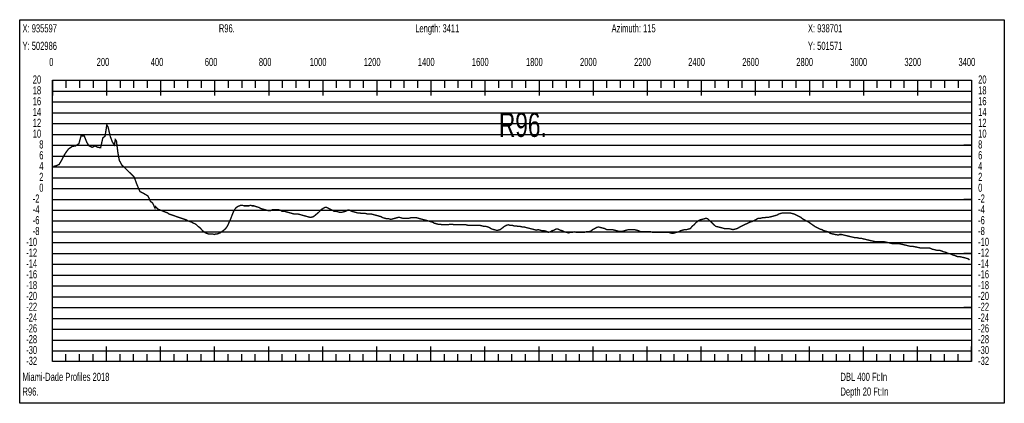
# Model space of a CAD drawing. Header units: inches. Extents: x 471865 to 538526, y 1054316 to 1102451.
# Tile 87 of 131: x 516748 to 520390, y 1061180 to 1062598. Entities that reach past the tile are written whole.
import ezdxf

# ---------------------------------------------------------------- set-up
doc = ezdxf.new("R2010")
doc.units = ezdxf.units.IN
doc.header["$MEASUREMENT"] = 0
for name, color, linetype in [('LABELS', 7, 'Continuous'), ('X_Gr1', 7, 'Continuous'), ('XSECTION', 7, 'Continuous')]:
    doc.layers.add(name, color=color, linetype=linetype)
doc.styles.get("Standard").update_dxf_attribs({"font": 'arial.ttf'})

msp = doc.modelspace()

# ---------------------------------------------------------------- linework, layer by layer
at = {"layer": 'X_Gr1', "color": 6, "linetype": 'Continuous', "lineweight": 18, "true_color": 0xff00ff, "transparency": 33554687, "const_width": 5}
msp.add_lwpolyline([(516872.4, 1062055.1), (516872.4, 1062055.1), (516884, 1062058.2), (516893.5, 1062062.4), (516903.7, 1062079.3), (516915, 1062101.4), (516928, 1062119.3), (516942, 1062129), (516955, 1062131.1), (516966.9, 1062139.7), (516974.7, 1062167.6), (516986.5, 1062167.9), (516995.9, 1062144.4), (517003.9, 1062131.9), (517015.8, 1062125.6), (517026.1, 1062130.9), (517036.3, 1062126), (517047.1, 1062124.4), (517055.4, 1062160.9), (517063.6, 1062166.8), (517070.1, 1062208.7), (517074.6, 1062201.1), (517083, 1062165.6), (517090.5, 1062146.1), (517098.1, 1062134.4), (517101.6, 1062154.5), (517105.6, 1062150), (517111.2, 1062105), (517116.4, 1062077.6), (517125.3, 1062060.6), (517137.3, 1062049.6), (517148.3, 1062038.3), (517160.5, 1062026.7), (517171.4, 1062015.5), (517182, 1061986.9), (517192.6, 1061962.5), (517209.7, 1061953.4), (517222.1, 1061946.2), (517231.6, 1061925.6), (517239.4, 1061920.4), (517248.2, 1061901), (517250.1, 1061906.9), (517252.8, 1061904.1), (517255.3, 1061901.5), (517259.5, 1061897.5), (517264, 1061895.5), (517269, 1061893.5), (517273.9, 1061891.5), (517278.8, 1061889.5), (517283.8, 1061887.5), (517289, 1061885.5), (517294.4, 1061883.5), (517299.9, 1061879.5), (517305.7, 1061877.5), (517311.6, 1061875.5), (517317.3, 1061873.5), (517323, 1061871.5), (517328.5, 1061869.5), (517334.1, 1061867.5), (517339.9, 1061865.5), (517345.9, 1061863.5), (517352.1, 1061861.5), (517358.3, 1061859.5), (517364.5, 1061857.5), (517370.8, 1061853.5), (517377.1, 1061851.5), (517383.7, 1061849.5), (517389.9, 1061845.5), (517395.9, 1061843.5), (517401.8, 1061839.5), (517407.7, 1061833.5), (517413.5, 1061829.5), (517419.1, 1061823.5), (517424.6, 1061817.5), (517430.1, 1061813.5), (517435.4, 1061809.5), (517440.7, 1061807.5), (517446.1, 1061805.5), (517451.4, 1061805.5), (517456.8, 1061805.5), (517462.1, 1061805.5), (517467.6, 1061803.5), (517473, 1061805.5), (517478.4, 1061805.5), (517483.8, 1061807.5), (517489.1, 1061809.5), (517494.6, 1061813.5), (517500.1, 1061817.5), (517505.5, 1061821.5), (517511.2, 1061827.5), (517516.7, 1061835.5), (517522.1, 1061847.5), (517527.5, 1061859.5), (517532.9, 1061873.5), (517538.4, 1061887.5), (517544, 1061897.5), (517549.6, 1061903.5), (517555.1, 1061907.5), (517560.5, 1061909.5), (517566.1, 1061911.5), (517571.7, 1061911.5), (517577.6, 1061909.5), (517583.6, 1061909.5), (517589.4, 1061909.5), (517595.4, 1061909.5), (517601.5, 1061911.5), (517607.6, 1061909.5), (517613.8, 1061909.5), (517626.2, 1061905.5), (517632.9, 1061903.5), (517640, 1061899.5), (517647, 1061897.5), (517661.5, 1061893.5), (517668.5, 1061891.5), (517675.8, 1061891.5), (517682.7, 1061895.5), (517689.7, 1061895.5), (517696.7, 1061895.5), (517703.8, 1061895.5), (517711.2, 1061893.5), (517718.5, 1061889.5), (517725.9, 1061889.5), (517733.3, 1061887.5), (517740.6, 1061885.5), (517747.8, 1061883.5), (517754.9, 1061881.5), (517762.1, 1061879.5), (517769.3, 1061879.5), (517776.5, 1061879.5), (517783.9, 1061877.5), (517791, 1061875.5), (517798.1, 1061873.5), (517805.4, 1061871.5), (517812.6, 1061869.5), (517819.9, 1061867.5), (517827.1, 1061867.5), (517834.4, 1061869.5), (517841.9, 1061875.5), (517849.1, 1061881.5), (517856, 1061887.5), (517862.8, 1061895.5), (517869.6, 1061899.5), (517876.5, 1061903.5), (517883.4, 1061903.5), (517903.9, 1061893.5), (517910.7, 1061889.5), (517917.6, 1061889.5), (517924.6, 1061887.5), (517931.8, 1061885.5), (517939.1, 1061885.5), (517946.5, 1061887.5), (517953.7, 1061889.5), (517961, 1061893.5), (517968.1, 1061893.5), (517975.4, 1061889.5), (517982.6, 1061887.5), (517989.8, 1061885.5), (517997.3, 1061883.5), (518004.7, 1061883.5), (518012, 1061881.5), (518019.3, 1061881.5), (518026.4, 1061881.5), (518033.5, 1061879.5), (518040.5, 1061879.5), (518047.6, 1061879.5), (518055, 1061877.5), (518062.5, 1061875.5), (518070, 1061873.5), (518077.3, 1061871.5), (518084.4, 1061869.5), (518091.8, 1061865.5), (518099.2, 1061863.5), (518106.7, 1061861.5), (518113.9, 1061861.5), (518121.2, 1061859.5), (518128.6, 1061861.5), (518136.1, 1061863.5), (518143.5, 1061865.5), (518150.7, 1061867.5), (518157.6, 1061865.5), (518164.9, 1061863.5), (518172.4, 1061863.5), (518180.2, 1061863.5), (518187.7, 1061863.5), (518194.8, 1061865.5), (518201.8, 1061865.5), (518208.8, 1061865.5), (518215.9, 1061865.5), (518222.8, 1061863.5), (518229.9, 1061861.5), (518237.6, 1061859.5), (518245.3, 1061857.5), (518252.8, 1061855.5), (518259.7, 1061853.5), (518266.8, 1061851.5), (518274.1, 1061849.5), (518281.2, 1061845.5), (518288.2, 1061843.5), (518295.4, 1061841.5), (518302.9, 1061841.5), (518310.6, 1061839.5), (518318, 1061839.5), (518325.4, 1061839.5), (518332.4, 1061839.5), (518339.6, 1061841.5), (518347.3, 1061841.5), (518355.4, 1061839.5), (518363, 1061839.5), (518369.9, 1061839.5), (518376.7, 1061839.5), (518383.6, 1061839.5), (518390.8, 1061839.5), (518398.7, 1061839.5), (518406.6, 1061837.5), (518414.1, 1061837.5), (518421.4, 1061837.5), (518428.5, 1061837.5), (518435.7, 1061837.5), (518442.8, 1061837.5), (518450.1, 1061837.5), (518457.5, 1061835.5), (518465, 1061833.5), (518472.5, 1061833.5), (518480.2, 1061831.5), (518487.8, 1061827.5), (518495.4, 1061823.5), (518502.7, 1061821.5), (518510, 1061819.5), (518517.4, 1061819.5), (518525.3, 1061821.5), (518533.2, 1061827.5), (518540.8, 1061833.5), (518548.1, 1061837.5), (518555, 1061839.5), (518561.9, 1061837.5), (518569.1, 1061837.5), (518576.4, 1061835.5), (518583.8, 1061835.5), (518591.3, 1061833.5), (518599, 1061833.5), (518606.6, 1061831.5), (518613.4, 1061831.5), (518620.4, 1061829.5), (518628.3, 1061827.5), (518636.4, 1061825.5), (518644.4, 1061823.5), (518651.8, 1061821.5), (518658.9, 1061819.5), (518665.8, 1061821.5), (518673.1, 1061819.5), (518680.6, 1061817.5), (518688.3, 1061817.5), (518696, 1061815.5), (518703.3, 1061811.5), (518710.5, 1061813.5), (518717.4, 1061817.5), (518724.4, 1061819.5), (518731.8, 1061823.5), (518739.5, 1061823.5), (518747.5, 1061819.5), (518755.4, 1061817.5), (518763.2, 1061813.5), (518770.8, 1061811.5), (518777.9, 1061809.5), (518784.8, 1061811.5), (518792.2, 1061811.5), (518800.2, 1061813.5), (518808, 1061811.5), (518815.3, 1061811.5), (518822.3, 1061811.5), (518829.5, 1061811.5), (518836.8, 1061811.5), (518844.1, 1061813.5), (518851.6, 1061813.5), (518859.5, 1061815.5), (518867.4, 1061821.5), (518875.1, 1061825.5), (518882.2, 1061829.5), (518889, 1061831.5), (518896.4, 1061829.5), (518904.3, 1061827.5), (518912.2, 1061825.5), (518919.3, 1061821.5), (518926.1, 1061821.5), (518933.4, 1061821.5), (518940.9, 1061821.5), (518948.5, 1061819.5), (518956.2, 1061817.5), (518963.6, 1061815.5), (518970.6, 1061815.5), (518977.8, 1061815.5), (518985.1, 1061817.5), (518992.4, 1061819.5), (518999.5, 1061821.5), (519006.7, 1061821.5), (519014.3, 1061821.5), (519022.1, 1061821.5), (519029.8, 1061819.5), (519037.6, 1061817.5), (519044.8, 1061813.5), (519051.4, 1061813.5), (519058.3, 1061813.5), (519065.9, 1061813.5), (519073.8, 1061813.5), (519081.8, 1061813.5), (519089.4, 1061811.5), (519096.5, 1061811.5), (519103.9, 1061811.5), (519111.5, 1061811.5), (519119.1, 1061811.5), (519126.5, 1061811.5), (519133.7, 1061811.5), (519140.6, 1061811.5), (519147.8, 1061811.5), (519155.2, 1061809.5), (519162.8, 1061807.5), (519170.3, 1061809.5), (519177.9, 1061811.5), (519185.2, 1061813.5), (519192.5, 1061817.5), (519199.6, 1061819.5), (519206.9, 1061821.5), (519214.6, 1061821.5), (519221.9, 1061823.5), (519228.7, 1061825.5), (519235.3, 1061833.5), (519242.3, 1061839.5), (519249.7, 1061847.5), (519257.1, 1061853.5), (519264.6, 1061857.5), (519272.3, 1061859.5), (519279.8, 1061861.5), (519286.9, 1061863.5), (519293.2, 1061861.5), (519313.8, 1061841.5), (519323, 1061833.5), (519332.1, 1061831.5), (519340.4, 1061829.5), (519347.7, 1061827.5), (519354.5, 1061825.5), (519361.7, 1061825.5), (519369.7, 1061825.5), (519378.4, 1061823.5), (519386.9, 1061821.5), (519394.6, 1061823.5), (519401.9, 1061825.5), (519408.9, 1061829.5), (519416.2, 1061833.5), (519424.3, 1061837.5), (519432.8, 1061841.5), (519441.4, 1061845.5), (519449.6, 1061849.5), (519457.6, 1061851.5), (519465.4, 1061855.5), (519472.8, 1061859.5), (519480.2, 1061863.5), (519487.9, 1061863.5), (519495.6, 1061865.5), (519503, 1061865.5), (519510.8, 1061867.5), (519519.3, 1061867.5), (519527.7, 1061869.5), (519535.7, 1061871.5), (519543.1, 1061873.5), (519549.9, 1061875.5), (519556.5, 1061879.5), (519563.2, 1061881.5), (519571, 1061883.5), (519579.1, 1061883.5), (519587.3, 1061883.5), (519595.7, 1061883.5), (519603.9, 1061881.5), (519612.4, 1061879.5), (519620.8, 1061875.5), (519629, 1061871.5), (519636.8, 1061867.5), (519644, 1061861.5), (519651.1, 1061857.5), (519658.5, 1061853.5), (519666.3, 1061849.5), (519674.8, 1061843.5), (519683.4, 1061837.5), (519691.9, 1061831.5), (519700, 1061827.5), (519707.9, 1061823.5), (519715.7, 1061821.5), (519723.1, 1061817.5), (519730.6, 1061815.5), (519738.3, 1061813.5), (519746.9, 1061807.5), (519756, 1061805.5), (519764.5, 1061803.5), (519776.5, 1061801.5), (519780.6, 1061803.5), (519788.5, 1061803.5), (519796.6, 1061801.5), (519804.7, 1061799.5), (519813.1, 1061797.5), (519821.6, 1061795.5), (519830.1, 1061793.5), (519838.4, 1061791.5), (519846.1, 1061791.5), (519853.7, 1061789.5), (519861, 1061789.5), (519868.5, 1061787.5), (519876.7, 1061785.5), (519884.9, 1061783.5), (519893.5, 1061781.5), (519902.3, 1061779.5), (519910.8, 1061777.5), (519918.9, 1061777.5), (519926.4, 1061777.5), (519934.1, 1061777.5), (519942.5, 1061777.5), (519951.5, 1061775.5), (519960.6, 1061773.5), (519969.2, 1061771.5), (519977.5, 1061769.5), (519985.5, 1061769.5), (519993.5, 1061769.5), (520002, 1061769.5), (520010.7, 1061767.5), (520019.4, 1061765.5), (520027.6, 1061763.5), (520035.6, 1061761.5), (520043.9, 1061759.5), (520052.8, 1061759.5), (520062.5, 1061757.5), (520072.1, 1061755.5), (520080.6, 1061753.5), (520088.7, 1061753.5), (520096.8, 1061753.5), (520105.2, 1061753.5), (520114, 1061753.5), (520122.9, 1061749.5), (520131.4, 1061747.5), (520139.3, 1061745.5), (520147.6, 1061745.5), (520156.4, 1061743.5), (520165.5, 1061739.5), (520174.3, 1061737.5), (520182.8, 1061733.5), (520191.6, 1061731.5), (520200.2, 1061727.5), (520208.4, 1061725.5), (520216.8, 1061721.5), (520225.6, 1061721.5), (520234.6, 1061719.5), (520243.6, 1061717.5), (520257, 1061713.5), (520261.5, 1061709.5)], dxfattribs=at)
at = {"layer": 'XSECTION', "color": 18, "linetype": 'Continuous', "true_color": 0x000000}
for points in [[(516747.8, 1062597.5), (520390.2, 1062597.5), (520390.2, 1061179.5), (516747.8, 1061179.5), (516747.8, 1062597.5)], [(516869, 1062373.5), (520269, 1062373.5), (520269, 1061333.5), (516869, 1061333.5), (516869, 1062373.5)], [(516869, 1062373.5), (516869, 1062317.1)], [(516869, 1062373.5), (516869, 1062317.1)], [(516869, 1062373.5), (516869, 1062345.5)], [(516869, 1062373.5), (516869, 1062345.5)], [(516919, 1062373.5), (516919, 1062345.5)], [(516969, 1062373.5), (516969, 1062345.5)], [(517019, 1062373.5), (517019, 1062345.5)], [(517069, 1062373.5), (517069, 1062317.1)], [(517069, 1062373.5), (517069, 1062345.5)], [(517119, 1062373.5), (517119, 1062345.5)], [(517169, 1062373.5), (517169, 1062345.5)], [(517219, 1062373.5), (517219, 1062345.5)], [(517269, 1062373.5), (517269, 1062317.1)], [(517269, 1062373.5), (517269, 1062345.5)], [(517319, 1062373.5), (517319, 1062345.5)], [(517369, 1062373.5), (517369, 1062345.5)], [(517419, 1062373.5), (517419, 1062345.5)], [(517469, 1062373.5), (517469, 1062317.1)], [(517469, 1062373.5), (517469, 1062345.5)], [(517519, 1062373.5), (517519, 1062345.5)], [(517569, 1062373.5), (517569, 1062345.5)], [(517619, 1062373.5), (517619, 1062345.5)], [(517669, 1062373.5), (517669, 1062317.1)], [(517669, 1062373.5), (517669, 1062345.5)], [(517719, 1062373.5), (517719, 1062345.5)], [(517769, 1062373.5), (517769, 1062345.5)], [(517819, 1062373.5), (517819, 1062345.5)], [(517869, 1062373.5), (517869, 1062317.1)], [(517869, 1062373.5), (517869, 1062345.5)], [(517919, 1062373.5), (517919, 1062345.5)], [(517969, 1062373.5), (517969, 1062345.5)], [(518019, 1062373.5), (518019, 1062345.5)], [(518069, 1062373.5), (518069, 1062317.1)], [(518069, 1062373.5), (518069, 1062345.5)], [(518119, 1062373.5), (518119, 1062345.5)], [(518169, 1062373.5), (518169, 1062345.5)], [(518219, 1062373.5), (518219, 1062345.5)], [(518269, 1062373.5), (518269, 1062317.1)], [(518269, 1062373.5), (518269, 1062345.5)], [(518319, 1062373.5), (518319, 1062345.5)], [(518369, 1062373.5), (518369, 1062345.5)], [(518419, 1062373.5), (518419, 1062345.5)], [(518469, 1062373.5), (518469, 1062317.1)], [(518469, 1062373.5), (518469, 1062345.5)], [(518519, 1062373.5), (518519, 1062345.5)], [(518569, 1062373.5), (518569, 1062345.5)], [(518619, 1062373.5), (518619, 1062345.5)], [(518669, 1062373.5), (518669, 1062317.1)], [(518669, 1062373.5), (518669, 1062345.5)], [(518719, 1062373.5), (518719, 1062345.5)], [(518769, 1062373.5), (518769, 1062345.5)], [(518819, 1062373.5), (518819, 1062345.5)], [(518869, 1062373.5), (518869, 1062317.1)], [(518869, 1062373.5), (518869, 1062345.5)], [(518919, 1062373.5), (518919, 1062345.5)], [(518969, 1062373.5), (518969, 1062345.5)], [(519019, 1062373.5), (519019, 1062345.5)], [(519069, 1062373.5), (519069, 1062317.1)], [(519069, 1062373.5), (519069, 1062345.5)], [(519119, 1062373.5), (519119, 1062345.5)], [(519169, 1062373.5), (519169, 1062345.5)], [(519219, 1062373.5), (519219, 1062345.5)], [(519269, 1062373.5), (519269, 1062317.1)], [(519269, 1062373.5), (519269, 1062345.5)], [(519319, 1062373.5), (519319, 1062345.5)], [(519369, 1062373.5), (519369, 1062345.5)], [(519419, 1062373.5), (519419, 1062345.5)], [(519469, 1062373.5), (519469, 1062317.1)], [(519469, 1062373.5), (519469, 1062345.5)], [(519519, 1062373.5), (519519, 1062345.5)], [(519569, 1062373.5), (519569, 1062345.5)], [(519619, 1062373.5), (519619, 1062345.5)], [(519669, 1062373.5), (519669, 1062317.1)], [(519669, 1062373.5), (519669, 1062345.5)], [(519719, 1062373.5), (519719, 1062345.5)], [(519769, 1062373.5), (519769, 1062345.5)], [(519819, 1062373.5), (519819, 1062345.5)], [(519869, 1062373.5), (519869, 1062317.1)], [(519869, 1062373.5), (519869, 1062345.5)], [(519919, 1062373.5), (519919, 1062345.5)], [(519969, 1062373.5), (519969, 1062345.5)], [(520019, 1062373.5), (520019, 1062345.5)], [(520069, 1062373.5), (520069, 1062317.1)], [(520069, 1062373.5), (520069, 1062345.5)], [(520119, 1062373.5), (520119, 1062345.5)], [(520169, 1062373.5), (520169, 1062345.5)], [(520219, 1062373.5), (520219, 1062345.5)], [(520269, 1062373.5), (520269, 1062317.1)], [(520269, 1062373.5), (520269, 1062345.5)], [(516869, 1062133.5), (516897, 1062133.5)], [(520269, 1062133.5), (520241, 1062133.5)], [(516869, 1061933.5), (516897, 1061933.5)], [(520269, 1061933.5), (520241, 1061933.5)], [(516869, 1061733.5), (516897, 1061733.5)], [(520269, 1061733.5), (520241, 1061733.5)], [(516869, 1061533.5), (516897, 1061533.5)], [(520269, 1061533.5), (520241, 1061533.5)], [(516869, 1061333.5), (516869, 1061389.9)], [(516869, 1061333.5), (516869, 1061389.9)], [(516869, 1061333.5), (516869, 1061361.5)], [(516869, 1061333.5), (516869, 1061361.5)], [(516919, 1061333.5), (516919, 1061361.5)], [(516969, 1061333.5), (516969, 1061361.5)], [(517019, 1061333.5), (517019, 1061361.5)], [(517069, 1061333.5), (517069, 1061389.9)], [(517069, 1061333.5), (517069, 1061361.5)], [(517119, 1061333.5), (517119, 1061361.5)], [(517169, 1061333.5), (517169, 1061361.5)], [(517219, 1061333.5), (517219, 1061361.5)], [(517269, 1061333.5), (517269, 1061389.9)], [(517269, 1061333.5), (517269, 1061361.5)], [(517319, 1061333.5), (517319, 1061361.5)], [(517369, 1061333.5), (517369, 1061361.5)], [(517419, 1061333.5), (517419, 1061361.5)], [(517469, 1061333.5), (517469, 1061389.9)], [(517469, 1061333.5), (517469, 1061361.5)], [(517519, 1061333.5), (517519, 1061361.5)], [(517569, 1061333.5), (517569, 1061361.5)], [(517619, 1061333.5), (517619, 1061361.5)], [(517669, 1061333.5), (517669, 1061389.9)], [(517669, 1061333.5), (517669, 1061361.5)], [(517719, 1061333.5), (517719, 1061361.5)], [(517769, 1061333.5), (517769, 1061361.5)], [(517819, 1061333.5), (517819, 1061361.5)], [(517869, 1061333.5), (517869, 1061389.9)], [(517869, 1061333.5), (517869, 1061361.5)], [(517919, 1061333.5), (517919, 1061361.5)], [(517969, 1061333.5), (517969, 1061361.5)], [(518019, 1061333.5), (518019, 1061361.5)], [(518069, 1061333.5), (518069, 1061389.9)], [(518069, 1061333.5), (518069, 1061361.5)], [(518119, 1061333.5), (518119, 1061361.5)], [(518169, 1061333.5), (518169, 1061361.5)], [(518219, 1061333.5), (518219, 1061361.5)], [(518269, 1061333.5), (518269, 1061389.9)], [(518269, 1061333.5), (518269, 1061361.5)], [(518319, 1061333.5), (518319, 1061361.5)], [(518369, 1061333.5), (518369, 1061361.5)], [(518419, 1061333.5), (518419, 1061361.5)], [(518469, 1061333.5), (518469, 1061389.9)], [(518469, 1061333.5), (518469, 1061361.5)], [(518519, 1061333.5), (518519, 1061361.5)], [(518569, 1061333.5), (518569, 1061361.5)], [(518619, 1061333.5), (518619, 1061361.5)], [(518669, 1061333.5), (518669, 1061389.9)], [(518669, 1061333.5), (518669, 1061361.5)], [(518719, 1061333.5), (518719, 1061361.5)], [(518769, 1061333.5), (518769, 1061361.5)], [(518819, 1061333.5), (518819, 1061361.5)], [(518869, 1061333.5), (518869, 1061389.9)], [(518869, 1061333.5), (518869, 1061361.5)], [(518919, 1061333.5), (518919, 1061361.5)], [(518969, 1061333.5), (518969, 1061361.5)], [(519019, 1061333.5), (519019, 1061361.5)], [(519069, 1061333.5), (519069, 1061389.9)], [(519069, 1061333.5), (519069, 1061361.5)], [(519119, 1061333.5), (519119, 1061361.5)], [(519169, 1061333.5), (519169, 1061361.5)], [(519219, 1061333.5), (519219, 1061361.5)], [(519269, 1061333.5), (519269, 1061389.9)], [(519269, 1061333.5), (519269, 1061361.5)], [(519319, 1061333.5), (519319, 1061361.5)], [(519369, 1061333.5), (519369, 1061361.5)], [(519419, 1061333.5), (519419, 1061361.5)], [(519469, 1061333.5), (519469, 1061389.9)], [(519469, 1061333.5), (519469, 1061361.5)], [(519519, 1061333.5), (519519, 1061361.5)], [(519569, 1061333.5), (519569, 1061361.5)], [(519619, 1061333.5), (519619, 1061361.5)], [(519669, 1061333.5), (519669, 1061389.9)], [(519669, 1061333.5), (519669, 1061361.5)], [(519719, 1061333.5), (519719, 1061361.5)], [(519769, 1061333.5), (519769, 1061361.5)], [(519819, 1061333.5), (519819, 1061361.5)], [(519869, 1061333.5), (519869, 1061389.9)], [(519869, 1061333.5), (519869, 1061361.5)], [(519919, 1061333.5), (519919, 1061361.5)], [(519969, 1061333.5), (519969, 1061361.5)], [(520019, 1061333.5), (520019, 1061361.5)], [(520069, 1061333.5), (520069, 1061389.9)], [(520069, 1061333.5), (520069, 1061361.5)], [(520119, 1061333.5), (520119, 1061361.5)], [(520169, 1061333.5), (520169, 1061361.5)], [(520219, 1061333.5), (520219, 1061361.5)], [(520269, 1061333.5), (520269, 1061389.9)], [(520269, 1061333.5), (520269, 1061361.5)]]:
    msp.add_lwpolyline(points, dxfattribs=at)
at = {"layer": 'XSECTION', "color": 18, "true_color": 0x000000}
for points in [[(516869, 1062333.5), (520269, 1062333.5)], [(516869, 1062293.5), (520269, 1062293.5)], [(516869, 1062253.5), (520269, 1062253.5)], [(516869, 1062213.5), (520269, 1062213.5)], [(516869, 1062173.5), (520269, 1062173.5)], [(516869, 1062133.5), (520269, 1062133.5)], [(516869, 1062093.5), (520269, 1062093.5)], [(516869, 1062053.5), (520269, 1062053.5)], [(516869, 1062013.5), (520269, 1062013.5)], [(516869, 1061973.5), (520269, 1061973.5)], [(516869, 1061933.5), (520269, 1061933.5)], [(516869, 1061893.5), (520269, 1061893.5)], [(516869, 1061853.5), (520269, 1061853.5)], [(516869, 1061813.5), (520269, 1061813.5)], [(516869, 1061773.5), (520269, 1061773.5)], [(516869, 1061733.5), (520269, 1061733.5)], [(516869, 1061693.5), (520269, 1061693.5)], [(516869, 1061653.5), (520269, 1061653.5)], [(516869, 1061613.5), (520269, 1061613.5)], [(516869, 1061573.5), (520269, 1061573.5)], [(516869, 1061533.5), (520269, 1061533.5)], [(516869, 1061493.5), (520269, 1061493.5)], [(516869, 1061453.5), (520269, 1061453.5)], [(516869, 1061413.5), (520269, 1061413.5)], [(516869, 1061373.5), (520269, 1061373.5)]]:
    msp.add_lwpolyline(points, dxfattribs=at)

# ---------------------------------------------------------------- texts
at = {"layer": 'LABELS', "color": 18, "true_color": 0x000000, "width": 0.666667}
for s, height, p in [('X: 935597', 30, (516758.2, 1062550.7)), ('R96.', 30, (517484.6, 1062550.7)), ('Length: 3411', 30, (518211, 1062550.7)), ('Azimuth: 115', 30, (518937.4, 1062550.7)), ('X: 938701', 30, (519663.8, 1062550.7)), ('Y: 502986', 30, (516758.2, 1062485.9)), ('Y: 501571', 30, (519663.8, 1062485.9)), ('0', 30, (516857, 1062426.3)), ('0', 30, (516857, 1062426.3)), ('200', 30, (517032.6, 1062426.3)), ('400', 30, (517232.6, 1062426.3)), ('600', 30, (517432.6, 1062426.3)), ('800', 30, (517632.6, 1062426.3)), ('1000', 30, (517820.6, 1062426.3)), ('1200', 30, (518020.6, 1062426.3)), ('1400', 30, (518220.6, 1062426.3)), ('1600', 30, (518420.6, 1062426.3)), ('1800', 30, (518620.6, 1062426.3)), ('2000', 30, (518820.6, 1062426.3)), ('2200', 30, (519020.6, 1062426.3)), ('2400', 30, (519220.6, 1062426.3)), ('2600', 30, (519420.6, 1062426.3)), ('2800', 30, (519620.6, 1062426.3)), ('3000', 30, (519820.6, 1062426.3)), ('3200', 30, (520020.6, 1062426.3)), ('3400', 30, (520220.6, 1062426.3)), ('20', 30, (516796.2, 1062361.5)), ('20', 30, (520293.4, 1062361.5)), ('18', 30, (516796.2, 1062321.5)), ('18', 30, (520293.4, 1062321.5)), ('16', 30, (516796.2, 1062281.5)), ('16', 30, (520293.4, 1062281.5)), ('14', 30, (516796.2, 1062241.5)), ('14', 30, (520293.4, 1062241.5)), ('R96.', 90, (518520.6, 1062164.3)), ('12', 30, (516796.2, 1062201.5)), ('12', 30, (520293.4, 1062201.5)), ('10', 30, (516796.2, 1062161.5)), ('10', 30, (520293.4, 1062161.5)), ('8', 30, (516820.2, 1062121.5)), ('8', 30, (520293.4, 1062121.5)), ('6', 30, (516820.2, 1062081.5)), ('6', 30, (520293.4, 1062081.5)), ('4', 30, (516820.2, 1062041.5)), ('4', 30, (520293.4, 1062041.5)), ('2', 30, (516820.2, 1062001.5)), ('2', 30, (520293.4, 1062001.5)), ('0', 30, (516820.2, 1061961.5)), ('0', 30, (520293.4, 1061961.5)), ('-2', 30, (516796.2, 1061921.5)), ('-2', 30, (520293.4, 1061921.5)), ('-4', 30, (516796.2, 1061881.5)), ('-4', 30, (520293.4, 1061881.5)), ('-6', 30, (516796.2, 1061841.5)), ('-6', 30, (520293.4, 1061841.5)), ('-8', 30, (516796.2, 1061801.5)), ('-8', 30, (520293.4, 1061801.5)), ('-10', 30, (516771.8, 1061761.5)), ('-10', 30, (520293.4, 1061761.5)), ('-12', 30, (516771.8, 1061721.5)), ('-12', 30, (520293.4, 1061721.5)), ('-14', 30, (516771.8, 1061681.5)), ('-14', 30, (520293.4, 1061681.5)), ('-16', 30, (516771.8, 1061641.5)), ('-16', 30, (520293.4, 1061641.5)), ('-18', 30, (516771.8, 1061601.5)), ('-18', 30, (520293.4, 1061601.5)), ('-20', 30, (516771.8, 1061561.5)), ('-20', 30, (520293.4, 1061561.5)), ('-22', 30, (516771.8, 1061521.5)), ('-22', 30, (520293.4, 1061521.5)), ('-24', 30, (516771.8, 1061481.5)), ('-24', 30, (520293.4, 1061481.5)), ('-26', 30, (516771.8, 1061441.5)), ('-26', 30, (520293.4, 1061441.5)), ('-28', 30, (516771.8, 1061401.5)), ('-28', 30, (520293.4, 1061401.5)), ('-30', 30, (516771.8, 1061361.5)), ('-30', 30, (520293.4, 1061361.5)), ('-32', 30, (516771.8, 1061321.5)), ('-32', 30, (520293.4, 1061321.5)), ('Miami-Dade Profiles 2018', 30, (516758.2, 1061262.3)), ('DBL 400 Ft:In', 30, (519784.2, 1061262.3)), ('R96.', 30, (516758.2, 1061207.9)), ('Depth 20 Ft:In', 30, (519784.2, 1061207.9))]:
    msp.add_text(s, height=height, dxfattribs=at).set_placement(p)

doc.saveas('drawing.dxf')
